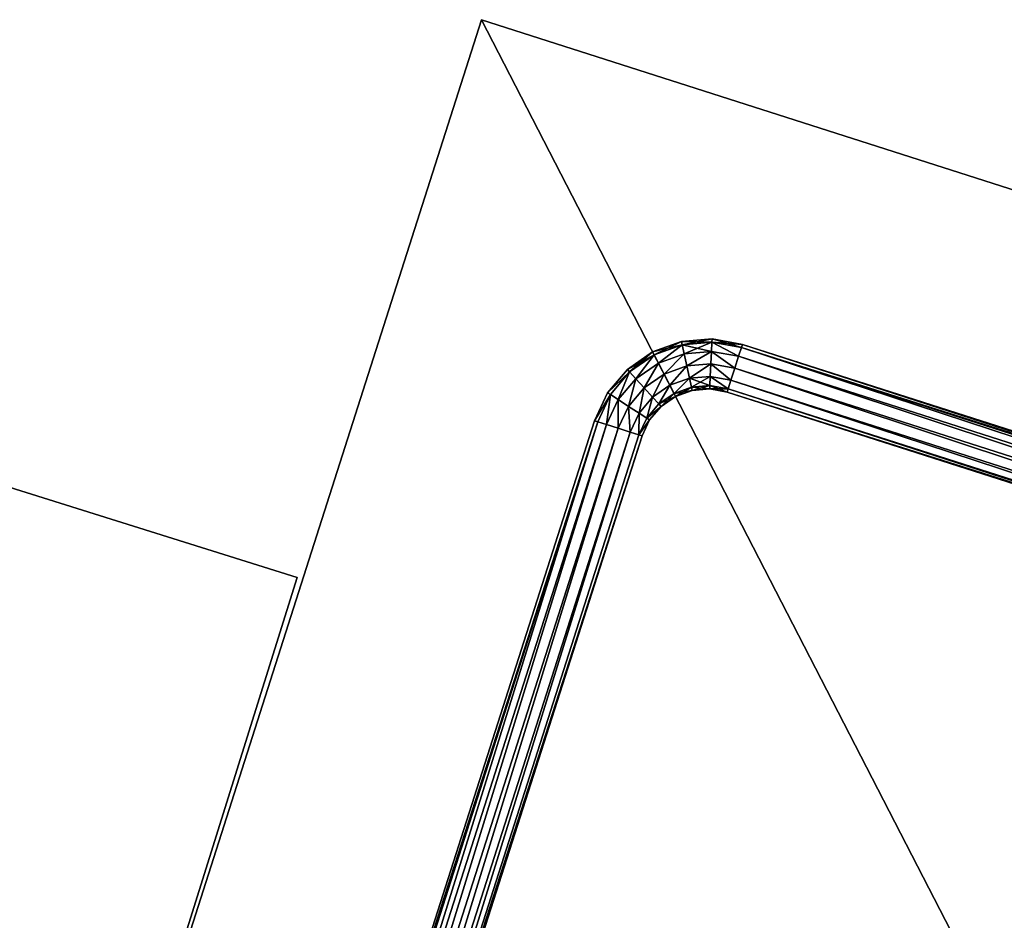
# Model space of a CAD drawing. Header units: millimetres. Extents: x -336 to 335, y 1 to 253.
# Tile 79 of 155: x -115 to -9, y 156 to 253. Entities that reach past the tile are written whole.
import ezdxf

# ---------------------------------------------------------------- set-up
doc = ezdxf.new("R2010")
doc.units = ezdxf.units.MM
doc.header["$LTSCALE"] = 25.4
doc.layers.get('0').update_dxf_attribs({"true_color": 0xff5454})

# ---------------------------------------------------------------- blocks, each defined once
blk = doc.blocks.new('COBA-ANTIQUE-III-9043.STL')
at = {"color": 39, "true_color": 0x42361f}
mesh = blk.add_polyface(dxfattribs=at)
corners = [(-276.05, 252.31, 161.66), (-145.01, 1.66, 161.66), (-335.86, 61.47, 161.66), (-85.21, 192.51, 161.66)]
mesh.append_faces([[corners[k] for k in face] for face in [(0, 1, 2), (1, 0, 3)]], dxfattribs={"vtx0": -1, "color": 39})
mesh = blk.add_polyface(dxfattribs=at)
corners = [(-145.01, 1.66, 167.06), (-276.05, 252.31, 167.06), (-335.86, 61.47, 167.06), (-85.21, 192.51, 167.06)]
mesh.append_faces([[corners[k] for k in face] for face in [(0, 1, 2), (1, 0, 3)]], dxfattribs={"vtx0": -1, "color": 39})
at = {"color": 29, "true_color": 0x40301e}
mesh = blk.add_polyface(dxfattribs=at)
corners = [(-276.05, 252.31, 167.06), (-85.21, 192.51, 161.66), (-276.05, 252.31, 161.66), (-85.21, 192.51, 167.06)]
mesh.append_faces([[corners[k] for k in face] for face in [(0, 1, 2), (1, 0, 3)]], dxfattribs={"vtx0": -1, "color": 29})
mesh = blk.add_polyface(dxfattribs=at)
corners = [(-65.32, 252.7, 167.06), (-126.24, 62.2, 161.66), (-126.24, 62.2, 167.06), (-65.32, 252.7, 161.66)]
mesh.append_faces([[corners[k] for k in face] for face in [(0, 1, 2), (1, 0, 3)]], dxfattribs={"vtx0": -1, "color": 29})
at = {"color": 39, "true_color": 0x42361f}
mesh = blk.add_polyface(dxfattribs=at)
corners = [(-65.32, 252.7, 161.66), (64.25, 1.28, 161.66), (-126.24, 62.2, 161.66), (125.18, 191.77, 161.66)]
mesh.append_faces([[corners[k] for k in face] for face in [(0, 1, 2), (1, 0, 3)]], dxfattribs={"vtx0": -1, "color": 39})
mesh = blk.add_polyface(dxfattribs=at)
corners = [(64.25, 1.28, 167.06), (-65.32, 252.7, 167.06), (-126.24, 62.2, 167.06), (125.18, 191.77, 167.06)]
mesh.append_faces([[corners[k] for k in face] for face in [(0, 1, 2), (1, 0, 3)]], dxfattribs={"vtx0": -1, "color": 39})
at = {"color": 29, "true_color": 0x40301e}
mesh = blk.add_polyface(dxfattribs=at)
corners = [(-65.32, 252.7, 167.06), (125.18, 191.77, 161.66), (-65.32, 252.7, 161.66), (125.18, 191.77, 167.06)]
mesh.append_faces([[corners[k] for k in face] for face in [(0, 1, 2), (1, 0, 3)]], dxfattribs={"vtx0": -1, "color": 29})
at = {"color": 250, "true_color": 0x262626}
mesh = blk.add_polyface(dxfattribs=at)
corners = [(-46.84, 216.84, 151.66), (-43.64, 217.61, 150.31), (-46.67, 216.52, 150.31), (-43.72, 217.97, 151.66)]
mesh.append_faces([[corners[k] for k in face] for face in [(0, 1, 2), (1, 0, 3)]], dxfattribs={"vtx0": -1, "color": 250})
mesh = blk.add_polyface(dxfattribs=at)
corners = [(-46.67, 216.52, 153.01), (-43.72, 217.97, 151.66), (-46.84, 216.84, 151.66), (-43.64, 217.61, 153.01)]
mesh.append_faces([[corners[k] for k in face] for face in [(0, 1, 2), (1, 0, 3)]], dxfattribs={"vtx0": -1, "color": 250})
mesh = blk.add_polyface(dxfattribs=at)
corners = [(-43.72, 217.97, 151.66), (-40.43, 217.88, 150.31), (-43.64, 217.61, 150.31), (-40.42, 218.24, 151.66)]
mesh.append_faces([[corners[k] for k in face] for face in [(0, 1, 2), (1, 0, 3)]], dxfattribs={"vtx0": -1, "color": 250})
mesh = blk.add_polyface(dxfattribs=at)
corners = [(-43.64, 217.61, 153.01), (-40.42, 218.24, 151.66), (-43.72, 217.97, 151.66), (-40.43, 217.88, 153.01)]
mesh.append_faces([[corners[k] for k in face] for face in [(0, 1, 2), (1, 0, 3)]], dxfattribs={"vtx0": -1, "color": 250})
mesh = blk.add_polyface(dxfattribs=at)
corners = [(-40.42, 218.24, 151.66), (-37.26, 217.31, 150.31), (-40.43, 217.88, 150.31), (-37.15, 217.65, 151.66)]
mesh.append_faces([[corners[k] for k in face] for face in [(0, 1, 2), (1, 0, 3)]], dxfattribs={"vtx0": -1, "color": 250})
mesh = blk.add_polyface(dxfattribs=at)
corners = [(-40.43, 217.88, 153.01), (-37.15, 217.65, 151.66), (-40.42, 218.24, 151.66), (-37.26, 217.31, 153.01)]
mesh.append_faces([[corners[k] for k in face] for face in [(0, 1, 2), (1, 0, 3)]], dxfattribs={"vtx0": -1, "color": 250})
mesh = blk.add_polyface(dxfattribs=at)
corners = [(-43.64, 217.61, 150.31), (-46.22, 215.64, 149.32), (-46.67, 216.52, 150.31), (-43.43, 216.65, 149.32)]
mesh.append_faces([[corners[k] for k in face] for face in [(0, 1, 2), (1, 0, 3)]], dxfattribs={"vtx0": -1, "color": 250})
mesh = blk.add_polyface(dxfattribs=at)
corners = [(-46.22, 215.64, 154), (-43.64, 217.61, 153.01), (-46.67, 216.52, 153.01), (-43.43, 216.65, 154)]
mesh.append_faces([[corners[k] for k in face] for face in [(0, 1, 2), (1, 0, 3)]], dxfattribs={"vtx0": -1, "color": 250})
mesh = blk.add_polyface(dxfattribs=at)
corners = [(-43.64, 217.61, 150.31), (-40.48, 216.89, 149.32), (-43.43, 216.65, 149.32), (-40.43, 217.88, 150.31)]
mesh.append_faces([[corners[k] for k in face] for face in [(0, 1, 2), (1, 0, 3)]], dxfattribs={"vtx0": -1, "color": 250})
mesh = blk.add_polyface(dxfattribs=at)
corners = [(-43.43, 216.65, 154), (-40.43, 217.88, 153.01), (-43.64, 217.61, 153.01), (-40.48, 216.89, 154)]
mesh.append_faces([[corners[k] for k in face] for face in [(0, 1, 2), (1, 0, 3)]], dxfattribs={"vtx0": -1, "color": 250})
mesh = blk.add_polyface(dxfattribs=at)
corners = [(-40.48, 216.89, 149.32), (-43.15, 215.33, 148.96), (-43.43, 216.65, 149.32), (-40.55, 215.54, 148.96)]
mesh.append_faces([[corners[k] for k in face] for face in [(0, 1, 2), (1, 0, 3)]], dxfattribs={"vtx0": -1, "color": 250})
mesh = blk.add_polyface(dxfattribs=at)
corners = [(-43.15, 215.33, 154.36), (-40.48, 216.89, 154), (-43.43, 216.65, 154), (-40.55, 215.54, 154.36)]
mesh.append_faces([[corners[k] for k in face] for face in [(0, 1, 2), (1, 0, 3)]], dxfattribs={"vtx0": -1, "color": 250})
mesh = blk.add_polyface(dxfattribs=at)
corners = [(-40.48, 216.89, 149.32), (-37.98, 215.08, 148.96), (-40.55, 215.54, 148.96), (-37.56, 216.37, 149.32)]
mesh.append_faces([[corners[k] for k in face] for face in [(0, 1, 2), (1, 0, 3)]], dxfattribs={"vtx0": -1, "color": 250})
mesh = blk.add_polyface(dxfattribs=at)
corners = [(-37.98, 215.08, 154.36), (-40.48, 216.89, 154), (-40.55, 215.54, 154.36), (-37.56, 216.37, 154)]
mesh.append_faces([[corners[k] for k in face] for face in [(0, 1, 2), (1, 0, 3)]], dxfattribs={"vtx0": -1, "color": 250})
mesh = blk.add_polyface(dxfattribs=at)
corners = [(-40.43, 217.88, 150.31), (-37.56, 216.37, 149.32), (-40.48, 216.89, 149.32), (-37.26, 217.31, 150.31)]
mesh.append_faces([[corners[k] for k in face] for face in [(0, 1, 2), (1, 0, 3)]], dxfattribs={"vtx0": -1, "color": 250})
mesh = blk.add_polyface(dxfattribs=at)
corners = [(-37.56, 216.37, 154), (-40.43, 217.88, 153.01), (-40.48, 216.89, 154), (-37.26, 217.31, 153.01)]
mesh.append_faces([[corners[k] for k in face] for face in [(0, 1, 2), (1, 0, 3)]], dxfattribs={"vtx0": -1, "color": 250})
mesh = blk.add_polyface(dxfattribs=at)
corners = [(-37.26, 217.31, 150.31), (81.49, 178.29, 149.32), (-37.56, 216.37, 149.32), (81.79, 179.23, 150.31)]
mesh.append_faces([[corners[k] for k in face] for face in [(0, 1, 2), (1, 0, 3)]], dxfattribs={"vtx0": -1, "color": 250})
mesh = blk.add_polyface(dxfattribs=at)
corners = [(81.49, 178.29, 154), (-37.26, 217.31, 153.01), (-37.56, 216.37, 154), (81.79, 179.23, 153.01)]
mesh.append_faces([[corners[k] for k in face] for face in [(0, 1, 2), (1, 0, 3)]], dxfattribs={"vtx0": -1, "color": 250})
mesh = blk.add_polyface(dxfattribs=at)
corners = [(-37.15, 217.65, 151.66), (81.79, 179.23, 150.31), (-37.26, 217.31, 150.31), (81.9, 179.57, 151.66)]
mesh.append_faces([[corners[k] for k in face] for face in [(0, 1, 2), (1, 0, 3)]], dxfattribs={"vtx0": -1, "color": 250})
mesh = blk.add_polyface(dxfattribs=at)
corners = [(-37.26, 217.31, 153.01), (81.9, 179.57, 151.66), (-37.15, 217.65, 151.66), (81.79, 179.23, 153.01)]
mesh.append_faces([[corners[k] for k in face] for face in [(0, 1, 2), (1, 0, 3)]], dxfattribs={"vtx0": -1, "color": 250})
mesh = blk.add_polyface(dxfattribs=at)
corners = [(-49.56, 214.95, 151.66), (-46.67, 216.52, 150.31), (-49.32, 214.69, 150.31), (-46.84, 216.84, 151.66)]
mesh.append_faces([[corners[k] for k in face] for face in [(0, 1, 2), (1, 0, 3)]], dxfattribs={"vtx0": -1, "color": 250})
mesh = blk.add_polyface(dxfattribs=at)
corners = [(-49.32, 214.69, 153.01), (-46.84, 216.84, 151.66), (-49.56, 214.95, 151.66), (-46.67, 216.52, 153.01)]
mesh.append_faces([[corners[k] for k in face] for face in [(0, 1, 2), (1, 0, 3)]], dxfattribs={"vtx0": -1, "color": 250})
mesh = blk.add_polyface(dxfattribs=at)
corners = [(-46.67, 216.52, 150.31), (-48.66, 213.95, 149.32), (-49.32, 214.69, 150.31), (-46.22, 215.64, 149.32)]
mesh.append_faces([[corners[k] for k in face] for face in [(0, 1, 2), (1, 0, 3)]], dxfattribs={"vtx0": -1, "color": 250})
mesh = blk.add_polyface(dxfattribs=at)
corners = [(-48.66, 213.95, 154), (-46.67, 216.52, 153.01), (-49.32, 214.69, 153.01), (-46.22, 215.64, 154)]
mesh.append_faces([[corners[k] for k in face] for face in [(0, 1, 2), (1, 0, 3)]], dxfattribs={"vtx0": -1, "color": 250})
mesh = blk.add_polyface(dxfattribs=at)
corners = [(-43.43, 216.65, 149.32), (-45.6, 214.44, 148.96), (-46.22, 215.64, 149.32), (-43.15, 215.33, 148.96)]
mesh.append_faces([[corners[k] for k in face] for face in [(0, 1, 2), (1, 0, 3)]], dxfattribs={"vtx0": -1, "color": 250})
mesh = blk.add_polyface(dxfattribs=at)
corners = [(-45.6, 214.44, 154.36), (-43.43, 216.65, 154), (-46.22, 215.64, 154), (-43.15, 215.33, 154.36)]
mesh.append_faces([[corners[k] for k in face] for face in [(0, 1, 2), (1, 0, 3)]], dxfattribs={"vtx0": -1, "color": 250})
mesh = blk.add_polyface(dxfattribs=at)
corners = [(-37.56, 216.37, 149.32), (81.08, 177, 148.96), (-37.98, 215.08, 148.96), (81.49, 178.29, 149.32)]
mesh.append_faces([[corners[k] for k in face] for face in [(0, 1, 2), (1, 0, 3)]], dxfattribs={"vtx0": -1, "color": 250})
mesh = blk.add_polyface(dxfattribs=at)
corners = [(81.08, 177, 154.36), (-37.56, 216.37, 154), (-37.98, 215.08, 154.36), (81.49, 178.29, 154)]
mesh.append_faces([[corners[k] for k in face] for face in [(0, 1, 2), (1, 0, 3)]], dxfattribs={"vtx0": -1, "color": 250})
mesh = blk.add_polyface(dxfattribs=at)
corners = [(-51.71, 212.42, 151.66), (-49.32, 214.69, 150.31), (-51.4, 212.23, 150.31), (-49.56, 214.95, 151.66)]
mesh.append_faces([[corners[k] for k in face] for face in [(0, 1, 2), (1, 0, 3)]], dxfattribs={"vtx0": -1, "color": 250})
mesh = blk.add_polyface(dxfattribs=at)
corners = [(-49.32, 214.69, 153.01), (-51.71, 212.42, 151.66), (-51.4, 212.23, 153.01), (-49.56, 214.95, 151.66)]
mesh.append_faces([[corners[k] for k in face] for face in [(0, 1, 2), (1, 0, 3)]], dxfattribs={"vtx0": -1, "color": 250})
mesh = blk.add_polyface(dxfattribs=at)
corners = [(-46.22, 215.64, 149.32), (-47.75, 212.96, 148.96), (-48.66, 213.95, 149.32), (-45.6, 214.44, 148.96)]
mesh.append_faces([[corners[k] for k in face] for face in [(0, 1, 2), (1, 0, 3)]], dxfattribs={"vtx0": -1, "color": 250})
mesh = blk.add_polyface(dxfattribs=at)
corners = [(-47.75, 212.96, 154.36), (-46.22, 215.64, 154), (-48.66, 213.95, 154), (-45.6, 214.44, 154.36)]
mesh.append_faces([[corners[k] for k in face] for face in [(0, 1, 2), (1, 0, 3)]], dxfattribs={"vtx0": -1, "color": 250})
mesh = blk.add_polyface(dxfattribs=at)
corners = [(-43.15, 215.33, 148.96), (-44.99, 213.24, 149.32), (-45.6, 214.44, 148.96), (-42.86, 214.01, 149.32)]
mesh.append_faces([[corners[k] for k in face] for face in [(0, 1, 2), (1, 0, 3)]], dxfattribs={"vtx0": -1, "color": 250})
mesh = blk.add_polyface(dxfattribs=at)
corners = [(-44.99, 213.24, 154), (-43.15, 215.33, 154.36), (-45.6, 214.44, 154.36), (-42.86, 214.01, 154)]
mesh.append_faces([[corners[k] for k in face] for face in [(0, 1, 2), (1, 0, 3)]], dxfattribs={"vtx0": -1, "color": 250})
mesh = blk.add_polyface(dxfattribs=at)
corners = [(-40.55, 215.54, 148.96), (-42.86, 214.01, 149.32), (-43.15, 215.33, 148.96), (-40.61, 214.2, 149.32)]
mesh.append_faces([[corners[k] for k in face] for face in [(0, 1, 2), (1, 0, 3)]], dxfattribs={"vtx0": -1, "color": 250})
mesh = blk.add_polyface(dxfattribs=at)
corners = [(-42.86, 214.01, 154), (-40.55, 215.54, 154.36), (-43.15, 215.33, 154.36), (-40.61, 214.2, 154)]
mesh.append_faces([[corners[k] for k in face] for face in [(0, 1, 2), (1, 0, 3)]], dxfattribs={"vtx0": -1, "color": 250})
mesh = blk.add_polyface(dxfattribs=at)
corners = [(-40.55, 215.54, 148.96), (-38.39, 213.79, 149.32), (-40.61, 214.2, 149.32), (-37.98, 215.08, 148.96)]
mesh.append_faces([[corners[k] for k in face] for face in [(0, 1, 2), (1, 0, 3)]], dxfattribs={"vtx0": -1, "color": 250})
mesh = blk.add_polyface(dxfattribs=at)
corners = [(-38.39, 213.79, 154), (-40.55, 215.54, 154.36), (-40.61, 214.2, 154), (-37.98, 215.08, 154.36)]
mesh.append_faces([[corners[k] for k in face] for face in [(0, 1, 2), (1, 0, 3)]], dxfattribs={"vtx0": -1, "color": 250})
mesh = blk.add_polyface(dxfattribs=at)
corners = [(-37.98, 215.08, 148.96), (80.67, 175.71, 149.32), (-38.39, 213.79, 149.32), (81.08, 177, 148.96)]
mesh.append_faces([[corners[k] for k in face] for face in [(0, 1, 2), (1, 0, 3)]], dxfattribs={"vtx0": -1, "color": 250})
mesh = blk.add_polyface(dxfattribs=at)
corners = [(80.67, 175.71, 154), (-37.98, 215.08, 154.36), (-38.39, 213.79, 154), (81.08, 177, 154.36)]
mesh.append_faces([[corners[k] for k in face] for face in [(0, 1, 2), (1, 0, 3)]], dxfattribs={"vtx0": -1, "color": 250})
mesh = blk.add_polyface(dxfattribs=at)
corners = [(-49.32, 214.69, 150.31), (-50.57, 211.69, 149.32), (-51.4, 212.23, 150.31), (-48.66, 213.95, 149.32)]
mesh.append_faces([[corners[k] for k in face] for face in [(0, 1, 2), (1, 0, 3)]], dxfattribs={"vtx0": -1, "color": 250})
mesh = blk.add_polyface(dxfattribs=at)
corners = [(-50.57, 211.69, 154), (-49.32, 214.69, 153.01), (-51.4, 212.23, 153.01), (-48.66, 213.95, 154)]
mesh.append_faces([[corners[k] for k in face] for face in [(0, 1, 2), (1, 0, 3)]], dxfattribs={"vtx0": -1, "color": 250})
mesh = blk.add_polyface(dxfattribs=at)
corners = [(-48.66, 213.95, 149.32), (-49.43, 210.96, 148.96), (-50.57, 211.69, 149.32), (-47.75, 212.96, 148.96)]
mesh.append_faces([[corners[k] for k in face] for face in [(0, 1, 2), (1, 0, 3)]], dxfattribs={"vtx0": -1, "color": 250})
mesh = blk.add_polyface(dxfattribs=at)
corners = [(-49.43, 210.96, 154.36), (-48.66, 213.95, 154), (-50.57, 211.69, 154), (-47.75, 212.96, 154.36)]
mesh.append_faces([[corners[k] for k in face] for face in [(0, 1, 2), (1, 0, 3)]], dxfattribs={"vtx0": -1, "color": 250})
mesh = blk.add_polyface(dxfattribs=at)
corners = [(-45.6, 214.44, 148.96), (-46.84, 211.96, 149.32), (-47.75, 212.96, 148.96), (-44.99, 213.24, 149.32)]
mesh.append_faces([[corners[k] for k in face] for face in [(0, 1, 2), (1, 0, 3)]], dxfattribs={"vtx0": -1, "color": 250})
mesh = blk.add_polyface(dxfattribs=at)
corners = [(-46.84, 211.96, 154), (-45.6, 214.44, 154.36), (-47.75, 212.96, 154.36), (-44.99, 213.24, 154)]
mesh.append_faces([[corners[k] for k in face] for face in [(0, 1, 2), (1, 0, 3)]], dxfattribs={"vtx0": -1, "color": 250})
mesh = blk.add_polyface(dxfattribs=at)
corners = [(-42.86, 214.01, 149.32), (-44.53, 212.37, 150.31), (-44.99, 213.24, 149.32), (-42.65, 213.04, 150.31)]
mesh.append_faces([[corners[k] for k in face] for face in [(0, 1, 2), (1, 0, 3)]], dxfattribs={"vtx0": -1, "color": 250})
mesh = blk.add_polyface(dxfattribs=at)
corners = [(-44.53, 212.37, 153.01), (-42.86, 214.01, 154), (-44.99, 213.24, 154), (-42.65, 213.04, 153.01)]
mesh.append_faces([[corners[k] for k in face] for face in [(0, 1, 2), (1, 0, 3)]], dxfattribs={"vtx0": -1, "color": 250})
mesh = blk.add_polyface(dxfattribs=at)
corners = [(-40.66, 213.21, 150.31), (-42.86, 214.01, 149.32), (-40.61, 214.2, 149.32), (-42.65, 213.04, 150.31)]
mesh.append_faces([[corners[k] for k in face] for face in [(0, 1, 2), (1, 0, 3)]], dxfattribs={"vtx0": -1, "color": 250})
mesh = blk.add_polyface(dxfattribs=at)
corners = [(-40.61, 214.2, 154), (-42.65, 213.04, 153.01), (-40.66, 213.21, 153.01), (-42.86, 214.01, 154)]
mesh.append_faces([[corners[k] for k in face] for face in [(0, 1, 2), (1, 0, 3)]], dxfattribs={"vtx0": -1, "color": 250})
mesh = blk.add_polyface(dxfattribs=at)
corners = [(-40.61, 214.2, 149.32), (-38.69, 212.85, 150.31), (-40.66, 213.21, 150.31), (-38.39, 213.79, 149.32)]
mesh.append_faces([[corners[k] for k in face] for face in [(0, 1, 2), (1, 0, 3)]], dxfattribs={"vtx0": -1, "color": 250})
mesh = blk.add_polyface(dxfattribs=at)
corners = [(-38.69, 212.85, 153.01), (-40.61, 214.2, 154), (-40.66, 213.21, 153.01), (-38.39, 213.79, 154)]
mesh.append_faces([[corners[k] for k in face] for face in [(0, 1, 2), (1, 0, 3)]], dxfattribs={"vtx0": -1, "color": 250})
mesh = blk.add_polyface(dxfattribs=at)
corners = [(-38.39, 213.79, 149.32), (80.37, 174.77, 150.31), (-38.69, 212.85, 150.31), (80.67, 175.71, 149.32)]
mesh.append_faces([[corners[k] for k in face] for face in [(0, 1, 2), (1, 0, 3)]], dxfattribs={"vtx0": -1, "color": 250})
mesh = blk.add_polyface(dxfattribs=at)
corners = [(80.37, 174.77, 153.01), (-38.39, 213.79, 154), (-38.69, 212.85, 153.01), (80.67, 175.71, 154)]
mesh.append_faces([[corners[k] for k in face] for face in [(0, 1, 2), (1, 0, 3)]], dxfattribs={"vtx0": -1, "color": 250})
mesh = blk.add_polyface(dxfattribs=at)
corners = [(-47.75, 212.96, 148.96), (-48.3, 210.23, 149.32), (-49.43, 210.96, 148.96), (-46.84, 211.96, 149.32)]
mesh.append_faces([[corners[k] for k in face] for face in [(0, 1, 2), (1, 0, 3)]], dxfattribs={"vtx0": -1, "color": 250})
mesh = blk.add_polyface(dxfattribs=at)
corners = [(-48.3, 210.23, 154), (-47.75, 212.96, 154.36), (-49.43, 210.96, 154.36), (-46.84, 211.96, 154)]
mesh.append_faces([[corners[k] for k in face] for face in [(0, 1, 2), (1, 0, 3)]], dxfattribs={"vtx0": -1, "color": 250})
mesh = blk.add_polyface(dxfattribs=at)
corners = [(-44.99, 213.24, 149.32), (-46.18, 211.23, 150.31), (-46.84, 211.96, 149.32), (-44.53, 212.37, 150.31)]
mesh.append_faces([[corners[k] for k in face] for face in [(0, 1, 2), (1, 0, 3)]], dxfattribs={"vtx0": -1, "color": 250})
mesh = blk.add_polyface(dxfattribs=at)
corners = [(-46.18, 211.23, 153.01), (-44.99, 213.24, 154), (-46.84, 211.96, 154), (-44.53, 212.37, 153.01)]
mesh.append_faces([[corners[k] for k in face] for face in [(0, 1, 2), (1, 0, 3)]], dxfattribs={"vtx0": -1, "color": 250})
mesh = blk.add_polyface(dxfattribs=at)
corners = [(-42.57, 212.69, 151.66), (-44.53, 212.37, 150.31), (-42.65, 213.04, 150.31), (-44.37, 212.04, 151.66)]
mesh.append_faces([[corners[k] for k in face] for face in [(0, 1, 2), (1, 0, 3)]], dxfattribs={"vtx0": -1, "color": 250})
mesh = blk.add_polyface(dxfattribs=at)
corners = [(-42.65, 213.04, 153.01), (-44.37, 212.04, 151.66), (-42.57, 212.69, 151.66), (-44.53, 212.37, 153.01)]
mesh.append_faces([[corners[k] for k in face] for face in [(0, 1, 2), (1, 0, 3)]], dxfattribs={"vtx0": -1, "color": 250})
mesh = blk.add_polyface(dxfattribs=at)
corners = [(-40.67, 212.85, 151.66), (-42.65, 213.04, 150.31), (-40.66, 213.21, 150.31), (-42.57, 212.69, 151.66)]
mesh.append_faces([[corners[k] for k in face] for face in [(0, 1, 2), (1, 0, 3)]], dxfattribs={"vtx0": -1, "color": 250})
mesh = blk.add_polyface(dxfattribs=at)
corners = [(-40.66, 213.21, 153.01), (-42.57, 212.69, 151.66), (-40.67, 212.85, 151.66), (-42.65, 213.04, 153.01)]
mesh.append_faces([[corners[k] for k in face] for face in [(0, 1, 2), (1, 0, 3)]], dxfattribs={"vtx0": -1, "color": 250})
mesh = blk.add_polyface(dxfattribs=at)
corners = [(-38.8, 212.51, 151.66), (-40.66, 213.21, 150.31), (-38.69, 212.85, 150.31), (-40.67, 212.85, 151.66)]
mesh.append_faces([[corners[k] for k in face] for face in [(0, 1, 2), (1, 0, 3)]], dxfattribs={"vtx0": -1, "color": 250})
mesh = blk.add_polyface(dxfattribs=at)
corners = [(-38.69, 212.85, 153.01), (-40.67, 212.85, 151.66), (-38.8, 212.51, 151.66), (-40.66, 213.21, 153.01)]
mesh.append_faces([[corners[k] for k in face] for face in [(0, 1, 2), (1, 0, 3)]], dxfattribs={"vtx0": -1, "color": 250})
mesh = blk.add_polyface(dxfattribs=at)
corners = [(80.26, 174.43, 151.66), (-38.69, 212.85, 150.31), (80.37, 174.77, 150.31), (-38.8, 212.51, 151.66)]
mesh.append_faces([[corners[k] for k in face] for face in [(0, 1, 2), (1, 0, 3)]], dxfattribs={"vtx0": -1, "color": 250})
mesh = blk.add_polyface(dxfattribs=at)
corners = [(80.37, 174.77, 153.01), (-38.8, 212.51, 151.66), (80.26, 174.43, 151.66), (-38.69, 212.85, 153.01)]
mesh.append_faces([[corners[k] for k in face] for face in [(0, 1, 2), (1, 0, 3)]], dxfattribs={"vtx0": -1, "color": 250})
mesh = blk.add_polyface(dxfattribs=at)
corners = [(-53.12, 209.42, 151.66), (-51.4, 212.23, 150.31), (-52.77, 209.31, 150.31), (-51.71, 212.42, 151.66)]
mesh.append_faces([[corners[k] for k in face] for face in [(0, 1, 2), (1, 0, 3)]], dxfattribs={"vtx0": -1, "color": 250})
mesh = blk.add_polyface(dxfattribs=at)
corners = [(-51.4, 212.23, 153.01), (-53.12, 209.42, 151.66), (-52.77, 209.31, 153.01), (-51.71, 212.42, 151.66)]
mesh.append_faces([[corners[k] for k in face] for face in [(0, 1, 2), (1, 0, 3)]], dxfattribs={"vtx0": -1, "color": 250})
mesh = blk.add_polyface(dxfattribs=at)
corners = [(-51.4, 212.23, 150.31), (-51.83, 209.01, 149.32), (-52.77, 209.31, 150.31), (-50.57, 211.69, 149.32)]
mesh.append_faces([[corners[k] for k in face] for face in [(0, 1, 2), (1, 0, 3)]], dxfattribs={"vtx0": -1, "color": 250})
mesh = blk.add_polyface(dxfattribs=at)
corners = [(-51.83, 209.01, 154), (-51.4, 212.23, 153.01), (-52.77, 209.31, 153.01), (-50.57, 211.69, 154)]
mesh.append_faces([[corners[k] for k in face] for face in [(0, 1, 2), (1, 0, 3)]], dxfattribs={"vtx0": -1, "color": 250})
mesh = blk.add_polyface(dxfattribs=at)
corners = [(-50.57, 211.69, 149.32), (-50.55, 208.6, 148.96), (-51.83, 209.01, 149.32), (-49.43, 210.96, 148.96)]
mesh.append_faces([[corners[k] for k in face] for face in [(0, 1, 2), (1, 0, 3)]], dxfattribs={"vtx0": -1, "color": 250})
mesh = blk.add_polyface(dxfattribs=at)
corners = [(-50.55, 208.6, 154.36), (-50.57, 211.69, 154), (-51.83, 209.01, 154), (-49.43, 210.96, 154.36)]
mesh.append_faces([[corners[k] for k in face] for face in [(0, 1, 2), (1, 0, 3)]], dxfattribs={"vtx0": -1, "color": 250})
mesh = blk.add_polyface(dxfattribs=at)
corners = [(-46.84, 211.96, 149.32), (-47.47, 209.7, 150.31), (-48.3, 210.23, 149.32), (-46.18, 211.23, 150.31)]
mesh.append_faces([[corners[k] for k in face] for face in [(0, 1, 2), (1, 0, 3)]], dxfattribs={"vtx0": -1, "color": 250})
mesh = blk.add_polyface(dxfattribs=at)
corners = [(-47.47, 209.7, 153.01), (-46.84, 211.96, 154), (-48.3, 210.23, 154), (-46.18, 211.23, 153.01)]
mesh.append_faces([[corners[k] for k in face] for face in [(0, 1, 2), (1, 0, 3)]], dxfattribs={"vtx0": -1, "color": 250})
mesh = blk.add_polyface(dxfattribs=at)
corners = [(-44.37, 212.04, 151.66), (-46.18, 211.23, 150.31), (-44.53, 212.37, 150.31), (-45.93, 210.96, 151.66)]
mesh.append_faces([[corners[k] for k in face] for face in [(0, 1, 2), (1, 0, 3)]], dxfattribs={"vtx0": -1, "color": 250})
mesh = blk.add_polyface(dxfattribs=at)
corners = [(-44.53, 212.37, 153.01), (-45.93, 210.96, 151.66), (-44.37, 212.04, 151.66), (-46.18, 211.23, 153.01)]
mesh.append_faces([[corners[k] for k in face] for face in [(0, 1, 2), (1, 0, 3)]], dxfattribs={"vtx0": -1, "color": 250})
mesh = blk.add_polyface(dxfattribs=at)
corners = [(-49.43, 210.96, 148.96), (-49.26, 208.19, 149.32), (-50.55, 208.6, 148.96), (-48.3, 210.23, 149.32)]
mesh.append_faces([[corners[k] for k in face] for face in [(0, 1, 2), (1, 0, 3)]], dxfattribs={"vtx0": -1, "color": 250})
mesh = blk.add_polyface(dxfattribs=at)
corners = [(-49.26, 208.19, 154), (-49.43, 210.96, 154.36), (-50.55, 208.6, 154.36), (-48.3, 210.23, 154)]
mesh.append_faces([[corners[k] for k in face] for face in [(0, 1, 2), (1, 0, 3)]], dxfattribs={"vtx0": -1, "color": 250})
mesh = blk.add_polyface(dxfattribs=at)
corners = [(-47.47, 209.7, 150.31), (-45.93, 210.96, 151.66), (-47.16, 209.5, 151.66), (-46.18, 211.23, 150.31)]
mesh.append_faces([[corners[k] for k in face] for face in [(0, 1, 2), (1, 0, 3)]], dxfattribs={"vtx0": -1, "color": 250})
mesh = blk.add_polyface(dxfattribs=at)
corners = [(-45.93, 210.96, 151.66), (-47.47, 209.7, 153.01), (-47.16, 209.5, 151.66), (-46.18, 211.23, 153.01)]
mesh.append_faces([[corners[k] for k in face] for face in [(0, 1, 2), (1, 0, 3)]], dxfattribs={"vtx0": -1, "color": 250})
mesh = blk.add_polyface(dxfattribs=at)
corners = [(-91.2, 90.37, 151.66), (-52.77, 209.31, 150.31), (-90.85, 90.26, 150.31), (-53.12, 209.42, 151.66)]
mesh.append_faces([[corners[k] for k in face] for face in [(0, 1, 2), (1, 0, 3)]], dxfattribs={"vtx0": -1, "color": 250})
mesh = blk.add_polyface(dxfattribs=at)
corners = [(-52.77, 209.31, 153.01), (-91.2, 90.37, 151.66), (-90.85, 90.26, 153.01), (-53.12, 209.42, 151.66)]
mesh.append_faces([[corners[k] for k in face] for face in [(0, 1, 2), (1, 0, 3)]], dxfattribs={"vtx0": -1, "color": 250})
mesh = blk.add_polyface(dxfattribs=at)
corners = [(-48.3, 210.23, 149.32), (-48.32, 207.89, 150.31), (-49.26, 208.19, 149.32), (-47.47, 209.7, 150.31)]
mesh.append_faces([[corners[k] for k in face] for face in [(0, 1, 2), (1, 0, 3)]], dxfattribs={"vtx0": -1, "color": 250})
mesh = blk.add_polyface(dxfattribs=at)
corners = [(-48.32, 207.89, 153.01), (-48.3, 210.23, 154), (-49.26, 208.19, 154), (-47.47, 209.7, 153.01)]
mesh.append_faces([[corners[k] for k in face] for face in [(0, 1, 2), (1, 0, 3)]], dxfattribs={"vtx0": -1, "color": 250})
mesh = blk.add_polyface(dxfattribs=at)
corners = [(-48.32, 207.89, 150.31), (-47.16, 209.5, 151.66), (-47.98, 207.78, 151.66), (-47.47, 209.7, 150.31)]
mesh.append_faces([[corners[k] for k in face] for face in [(0, 1, 2), (1, 0, 3)]], dxfattribs={"vtx0": -1, "color": 250})
mesh = blk.add_polyface(dxfattribs=at)
corners = [(-47.16, 209.5, 151.66), (-48.32, 207.89, 153.01), (-47.98, 207.78, 151.66), (-47.47, 209.7, 153.01)]
mesh.append_faces([[corners[k] for k in face] for face in [(0, 1, 2), (1, 0, 3)]], dxfattribs={"vtx0": -1, "color": 250})
mesh = blk.add_polyface(dxfattribs=at)
corners = [(-52.77, 209.31, 150.31), (-89.91, 89.95, 149.32), (-90.85, 90.26, 150.31), (-51.83, 209.01, 149.32)]
mesh.append_faces([[corners[k] for k in face] for face in [(0, 1, 2), (1, 0, 3)]], dxfattribs={"vtx0": -1, "color": 250})
mesh = blk.add_polyface(dxfattribs=at)
corners = [(-89.91, 89.95, 154), (-52.77, 209.31, 153.01), (-90.85, 90.26, 153.01), (-51.83, 209.01, 154)]
mesh.append_faces([[corners[k] for k in face] for face in [(0, 1, 2), (1, 0, 3)]], dxfattribs={"vtx0": -1, "color": 250})
mesh = blk.add_polyface(dxfattribs=at)
corners = [(-51.83, 209.01, 149.32), (-88.63, 89.54, 148.96), (-89.91, 89.95, 149.32), (-50.55, 208.6, 148.96)]
mesh.append_faces([[corners[k] for k in face] for face in [(0, 1, 2), (1, 0, 3)]], dxfattribs={"vtx0": -1, "color": 250})
mesh = blk.add_polyface(dxfattribs=at)
corners = [(-88.63, 89.54, 154.36), (-51.83, 209.01, 154), (-89.91, 89.95, 154), (-50.55, 208.6, 154.36)]
mesh.append_faces([[corners[k] for k in face] for face in [(0, 1, 2), (1, 0, 3)]], dxfattribs={"vtx0": -1, "color": 250})
mesh = blk.add_polyface(dxfattribs=at)
corners = [(-50.55, 208.6, 148.96), (-87.34, 89.13, 149.32), (-88.63, 89.54, 148.96), (-49.26, 208.19, 149.32)]
mesh.append_faces([[corners[k] for k in face] for face in [(0, 1, 2), (1, 0, 3)]], dxfattribs={"vtx0": -1, "color": 250})
mesh = blk.add_polyface(dxfattribs=at)
corners = [(-87.34, 89.13, 154), (-50.55, 208.6, 154.36), (-88.63, 89.54, 154.36), (-49.26, 208.19, 154)]
mesh.append_faces([[corners[k] for k in face] for face in [(0, 1, 2), (1, 0, 3)]], dxfattribs={"vtx0": -1, "color": 250})
mesh = blk.add_polyface(dxfattribs=at)
corners = [(-49.26, 208.19, 149.32), (-86.4, 88.83, 150.31), (-87.34, 89.13, 149.32), (-48.32, 207.89, 150.31)]
mesh.append_faces([[corners[k] for k in face] for face in [(0, 1, 2), (1, 0, 3)]], dxfattribs={"vtx0": -1, "color": 250})
mesh = blk.add_polyface(dxfattribs=at)
corners = [(-86.4, 88.83, 153.01), (-49.26, 208.19, 154), (-87.34, 89.13, 154), (-48.32, 207.89, 153.01)]
mesh.append_faces([[corners[k] for k in face] for face in [(0, 1, 2), (1, 0, 3)]], dxfattribs={"vtx0": -1, "color": 250})
mesh = blk.add_polyface(dxfattribs=at)
corners = [(-86.4, 88.83, 150.31), (-47.98, 207.78, 151.66), (-86.06, 88.72, 151.66), (-48.32, 207.89, 150.31)]
mesh.append_faces([[corners[k] for k in face] for face in [(0, 1, 2), (1, 0, 3)]], dxfattribs={"vtx0": -1, "color": 250})
mesh = blk.add_polyface(dxfattribs=at)
corners = [(-47.98, 207.78, 151.66), (-86.4, 88.83, 153.01), (-86.06, 88.72, 151.66), (-48.32, 207.89, 153.01)]
mesh.append_faces([[corners[k] for k in face] for face in [(0, 1, 2), (1, 0, 3)]], dxfattribs={"vtx0": -1, "color": 250})
at = {"color": 29, "true_color": 0x40301e}
mesh = blk.add_polyface(dxfattribs=at)
corners = [(-85.21, 192.51, 161.66), (-145.01, 1.66, 167.06), (-145.01, 1.66, 161.66), (-85.21, 192.51, 167.06)]
mesh.append_faces([[corners[k] for k in face] for face in [(0, 1, 2), (1, 0, 3)]], dxfattribs={"vtx0": -1, "color": 29})
at = {"color": 250, "true_color": 0x262626}
mesh = blk.add_polyface(dxfattribs=at)
corners = [(83.64, 172.21, 151.21), (83.84, 172.12, 150.81), (-86.26, 84.47, 150.81)]
mesh.append_faces([[corners[k] for k in face] for face in [(0, 1, 2)]], dxfattribs={"color": 250})
mesh = blk.add_polyface(dxfattribs=at)
corners = [(4.26, 131.37, 151.66), (83.64, 172.21, 151.21), (-86.26, 84.47, 150.81)]
mesh.append_faces([[corners[k] for k in face] for face in [(0, 1, 2)]], dxfattribs={"color": 250})
mesh = blk.add_polyface(dxfattribs=at)
corners = [(-86.26, 84.47, 150.81), (84.34, 171.86, 150.29), (-86.33, 83.91, 150.29), (83.84, 172.12, 150.81)]
mesh.append_faces([[corners[k] for k in face] for face in [(0, 1, 2), (1, 0, 3)]], dxfattribs={"vtx0": -1, "color": 250})
mesh = blk.add_polyface(dxfattribs=at)
corners = [(-86.33, 83.91, 150.29), (84.48, 171.75, 150.19), (-86.33, 83.73, 150.19), (84.34, 171.86, 150.29)]
mesh.append_faces([[corners[k] for k in face] for face in [(0, 1, 2), (1, 0, 3)]], dxfattribs={"vtx0": -1, "color": 250})
mesh = blk.add_polyface(dxfattribs=at)
corners = [(84.48, 171.75, 150.19), (-86.28, 83.3, 150.02), (-86.33, 83.73, 150.19), (84.8, 171.47, 150.02)]
mesh.append_faces([[corners[k] for k in face] for face in [(0, 1, 2), (1, 0, 3)]], dxfattribs={"vtx0": -1, "color": 250})
mesh = blk.add_polyface(dxfattribs=at)
corners = [(84.8, 171.47, 150.02), (-86.13, 82.88, 149.96), (-86.28, 83.3, 150.02), (85.06, 171.1, 149.96)]
mesh.append_faces([[corners[k] for k in face] for face in [(0, 1, 2), (1, 0, 3)]], dxfattribs={"vtx0": -1, "color": 250})
mesh = blk.add_polyface(dxfattribs=at)
corners = [(85.06, 171.1, 149.96), (-85.87, 82.5, 150.02), (-86.13, 82.88, 149.96), (85.21, 170.67, 150.02)]
mesh.append_faces([[corners[k] for k in face] for face in [(0, 1, 2), (1, 0, 3)]], dxfattribs={"vtx0": -1, "color": 250})
mesh = blk.add_polyface(dxfattribs=at)
corners = [(85.21, 170.67, 150.02), (-85.55, 82.22, 150.19), (-85.87, 82.5, 150.02), (85.26, 170.24, 150.19)]
mesh.append_faces([[corners[k] for k in face] for face in [(0, 1, 2), (1, 0, 3)]], dxfattribs={"vtx0": -1, "color": 250})
mesh = blk.add_polyface(dxfattribs=at)
corners = [(85.26, 170.24, 150.19), (-85.4, 82.12, 150.29), (-85.55, 82.22, 150.19), (85.26, 170.06, 150.29)]
mesh.append_faces([[corners[k] for k in face] for face in [(0, 1, 2), (1, 0, 3)]], dxfattribs={"vtx0": -1, "color": 250})
mesh = blk.add_polyface(dxfattribs=at)
corners = [(85.26, 170.06, 150.29), (-84.91, 81.85, 150.81), (-85.4, 82.12, 150.29), (85.19, 169.51, 150.81)]
mesh.append_faces([[corners[k] for k in face] for face in [(0, 1, 2), (1, 0, 3)]], dxfattribs={"vtx0": -1, "color": 250})
mesh = blk.add_polyface(dxfattribs=at)
corners = [(-84.71, 81.76, 151.21), (-84.91, 81.85, 150.81), (85.19, 169.51, 150.81)]
mesh.append_faces([[corners[k] for k in face] for face in [(0, 1, 2)]], dxfattribs={"color": 250})
mesh = blk.add_polyface(dxfattribs=at)
corners = [(-5.33, 122.6, 151.66), (-84.71, 81.76, 151.21), (85.19, 169.51, 150.81)]
mesh.append_faces([[corners[k] for k in face] for face in [(0, 1, 2)]], dxfattribs={"color": 250})

msp = doc.modelspace()

# ---------------------------------------------------------------- block references
at = {"color": 0}
msp.add_blockref('COBA-ANTIQUE-III-9043.STL', (0, 0), dxfattribs=at)

doc.saveas('drawing.dxf')
